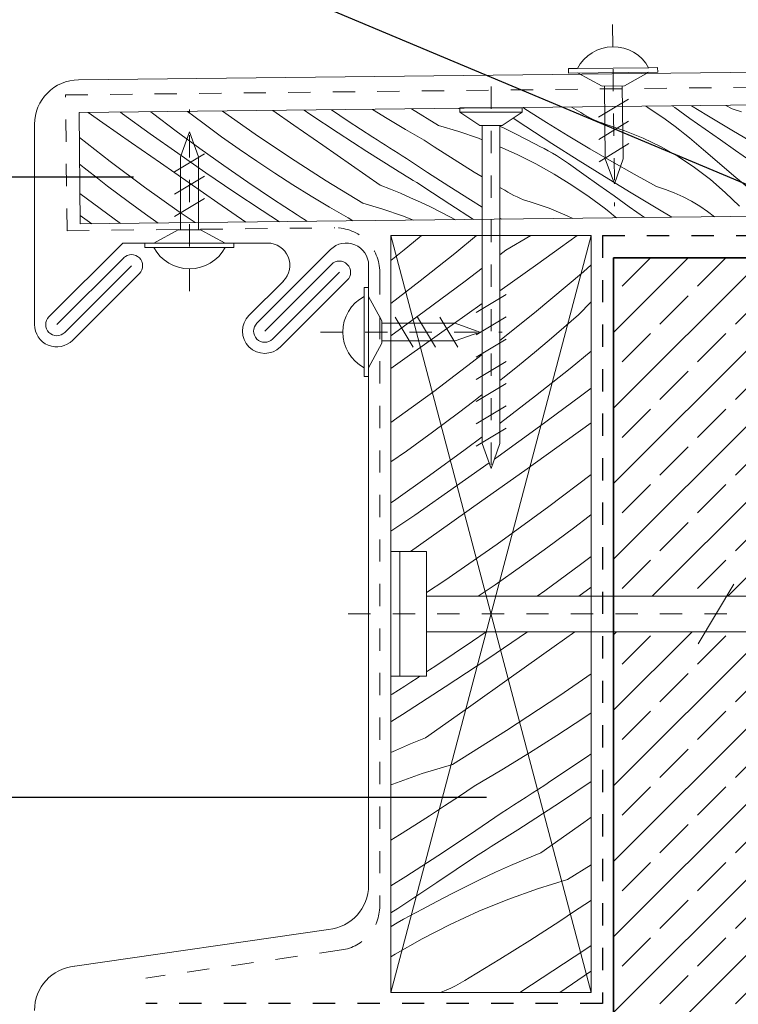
# Model space of a CAD drawing. Extents: x -109972 to -86652, y 98618 to 122888.
# Tile 54 of 74: x -91339 to -91178, y 107301 to 107522. Entities that reach past the tile are written whole.
import ezdxf

# ---------------------------------------------------------------- set-up
doc = ezdxf.new("R2010")
doc.units = 0
doc.header["$MEASUREMENT"] = 0
doc.linetypes.add('Dashed', pattern=[56.444445, 28.222222, -28.222222])
doc.linetypes.add('Hidden Line', pattern=[10, 5, -5])
for name, color, linetype, lineweight in [('A-Opisy_Nr_Pióra__21', 7, 'Continuous', 13), ('Arch konstrukcja dachu_Nr_Pióra__21', 7, 'Continuous', 13), ('Arch wymiary_Nr_Pióra__21', 7, 'Continuous', 13), ('Arch ściany nośne_Nr_Pióra__21', 7, 'Continuous', 13), ('Arch ściany nośne_Nr_Pióra__27', 7, 'Continuous', 35), ('INWENT.ŚCIANY_Nr_Pióra__1', 7, 'Continuous', 25), ('INWENT.ŚCIANY_Nr_Pióra__21', 7, 'Continuous', 13)]:
    doc.layers.add(name, color=color, linetype=linetype, lineweight=lineweight)
for name, color, linetype, lineweight, true_color in [('Arch stropy_Nr_Pióra__3', 7, 'Continuous', 18, 0xff6600), ('Arch wykończenie_Nr_Pióra__14', 7, 'Continuous', 18, 0xbd8b17), ('arch wypelnienia_Nr_Pióra__104', 7, 'Continuous', 13, 0x876532)]:
    doc.layers.add(name, color=color, linetype=linetype, lineweight=lineweight, true_color=true_color)
doc.layers.add('Arch wymiary', color=7, linetype='Continuous')
doc.styles.add('GENERATED_STYLE_2', font='txt')
doc.styles.add('GENERATED_STYLE_3', font='txt')
doc.dimstyles.new('GENERATED_STYLE__3', dxfattribs={"dimtxt": 20, "dimasz": 11.4, "dimexe": 0.18, "dimexo": 0, "dimgap": 0.09, "dimtad": 1, "dimdec": 0, "dimlfac": 0.1, "dimzin": 0, "dimdsep": 46, "dimtxsty": 'GENERATED_STYLE_2', "dimblk": 'ARROWHEAD_2', "dimblk1": 'ARROWHEAD_2', "dimblk2": 'ARROWHEAD_2', "dimcen": 0.09, "dimclrd": 7, "dimclre": 7, "dimclrt": 7, "dimazin": 0, "dimtfac": 1, "dimtdec": 4, "dimtmove": 0, "dimatfit": 3, "dimfxl": 0, "dimtolj": 1, "dimtzin": 0, "dimarcsym": 0})
doc.dimstyles.new('GENERATED_STYLE__4', dxfattribs={"dimtxt": 20, "dimasz": 11.4, "dimexe": 0.18, "dimexo": 0, "dimgap": 0.09, "dimtad": 1, "dimtih": 1, "dimtoh": 1, "dimdec": 0, "dimlfac": 0.1, "dimzin": 0, "dimdsep": 46, "dimtxsty": 'GENERATED_STYLE_2', "dimblk": 'ARROWHEAD_2', "dimblk1": 'ARROWHEAD_2', "dimblk2": 'ARROWHEAD_2', "dimcen": 0.09, "dimclrd": 7, "dimclre": 7, "dimclrt": 7, "dimazin": 0, "dimtfac": 1, "dimtdec": 4, "dimtmove": 0, "dimatfit": 3, "dimfxl": 0, "dimtolj": 1, "dimtzin": 0, "dimarcsym": 0})
doc.dimstyles.new('GENERATED_STYLE__5', dxfattribs={"dimtxt": 0.18, "dimasz": 27.36, "dimexe": 0.18, "dimexo": 0.0625, "dimgap": 0.09, "dimtad": 0, "dimtih": 1, "dimtoh": 1, "dimdec": 4, "dimzin": 0, "dimdsep": 46, "dimcen": 0.09, "dimadec": 0, "dimazin": 0, "dimtfac": 1, "dimtdec": 4, "dimtmove": 0, "dimatfit": 3, "dimldrblk": 'ARROWHEAD_5', "dimfxl": 0, "dimtolj": 1, "dimtzin": 0, "dimarcsym": 0})

# ---------------------------------------------------------------- blocks, each defined once
blk = doc.blocks.new('*X2')
at = {"layer": 'arch wypelnienia_Nr_Pióra__104', "linetype": 'Continuous'}
for p, q in [((-91320.61, 107498.59), (-91323.89, 107500.88)), ((-91316.16, 107500.61), (-91316.64, 107500.96)), ((-91309.98, 107496.13), (-91316.16, 107500.61)), ((-91309.43, 107500.72), (-91309.84, 107501.04)), ((-91304.16, 107496.73), (-91309.43, 107500.72)), ((-91300.19, 107500.05), (-91301.61, 107501.13)), ((-91297.87, 107498.31), (-91300.19, 107500.05)), ((-91286.42, 107496.03), (-91293.73, 107501.22)), ((-91277.72, 107498.04), (-91282.47, 107501.34)), ((-91274.12, 107500.52), (-91275.44, 107501.42)), ((-91267.75, 107496.31), (-91274.12, 107500.52)), ((-91265.49, 107498.95), (-91269.25, 107501.49)), ((-91256.78, 107499.56), (-91260.06, 107501.59)), ((-91245.22, 107497.97), (-91251.32, 107501.69)), ((-91240.75, 107501.8), (-91240.44, 107501.68)), ((-91314.15, 107494.09), (-91320.61, 107498.59)), ((-91293.97, 107495.46), (-91297.87, 107498.31)), ((-91271.25, 107493.55), (-91277.72, 107498.04)), ((-91259.96, 107495.33), (-91265.49, 107498.95)), ((-91252.64, 107497.08), (-91256.78, 107499.56)), ((-91245.22, 107497.97), (-91240.71, 107496.64)), ((-91303.76, 107491.72), (-91309.98, 107496.13)), ((-91298.83, 107492.82), (-91304.16, 107496.73)), ((-91278.49, 107490.68), (-91286.42, 107496.03)), ((-91261.35, 107492.16), (-91267.75, 107496.31)), ((-91248.46, 107494.66), (-91252.64, 107497.08)), ((-91240.71, 107496.64), (-91236.26, 107495.11)), ((-91318.94, 107489.85), (-91325.88, 107495.29)), ((-91307.69, 107489.6), (-91314.15, 107494.09)), ((-91290.02, 107492.68), (-91293.97, 107495.46)), ((-91264.79, 107489.06), (-91271.25, 107493.55)), ((-91259.02, 107494.73), (-91259.96, 107495.33)), ((-91258.09, 107494.13), (-91259.02, 107494.73)), ((-91257.15, 107493.54), (-91258.09, 107494.13)), ((-91256.21, 107492.94), (-91257.15, 107493.54)), ((-91246.23, 107493.2), (-91248.46, 107494.66)), ((-91236.26, 107495.11), (-91235.44, 107494.78)), ((-91297.49, 107487.37), (-91303.76, 107491.72)), ((-91293.45, 107488.98), (-91298.83, 107492.82)), ((-91286.03, 107489.95), (-91290.02, 107492.68)), ((-91254.89, 107488.09), (-91261.35, 107492.16)), ((-91255.27, 107492.35), (-91256.21, 107492.94)), ((-91254.33, 107491.76), (-91255.27, 107492.35)), ((-91253.39, 107491.18), (-91254.33, 107491.76)), ((-91252.44, 107490.59), (-91253.39, 107491.18)), ((-91244, 107491.76), (-91246.23, 107493.2)), ((-91241.75, 107490.33), (-91244, 107491.76)), ((-91324.12, 107487.96), (-91325.81, 107489.32)), ((-91311.27, 107484.13), (-91318.94, 107489.85)), ((-91301.23, 107485.1), (-91307.69, 107489.6)), ((-91288.02, 107485.21), (-91293.45, 107488.98)), ((-91282.01, 107487.28), (-91286.03, 107489.95)), ((-91270.44, 107485.51), (-91278.49, 107490.68)), ((-91258.32, 107484.58), (-91264.79, 107489.06)), ((-91247.69, 107487.42), (-91252.44, 107490.59)), ((-91239.49, 107488.92), (-91241.75, 107490.33)), ((-91237.22, 107487.52), (-91239.49, 107488.92)), ((-91321.84, 107486.16), (-91324.12, 107487.96)), ((-91291.17, 107483.09), (-91297.49, 107487.37)), ((-91277.94, 107484.68), (-91282.01, 107487.28)), ((-91254.1, 107487.59), (-91254.89, 107488.09)), ((-91253.31, 107487.1), (-91254.1, 107487.59)), ((-91252.51, 107486.6), (-91253.31, 107487.1)), ((-91242.89, 107484.31), (-91247.69, 107487.42)), ((-91235.44, 107486.44), (-91237.22, 107487.52)), ((-91319.55, 107484.38), (-91321.84, 107486.16)), ((-91294.77, 107480.61), (-91301.23, 107485.1)), ((-91282.54, 107481.52), (-91288.02, 107485.21)), ((-91273.84, 107482.13), (-91277.94, 107484.68)), ((-91262.27, 107480.54), (-91270.44, 107485.51)), ((-91258.32, 107484.58), (-91256.04, 107483.68)), ((-91251.72, 107486.11), (-91252.51, 107486.6)), ((-91250.92, 107485.62), (-91251.72, 107486.11)), ((-91250.12, 107485.13), (-91250.92, 107485.62)), ((-91249.32, 107484.64), (-91250.12, 107485.13)), ((-91248.53, 107484.15), (-91249.32, 107484.64)), ((-91321.21, 107479.3), (-91325.74, 107482.73)), ((-91317.24, 107482.62), (-91319.55, 107484.38)), ((-91314.92, 107480.88), (-91317.24, 107482.62)), ((-91303.47, 107478.6), (-91311.27, 107484.13)), ((-91284.8, 107478.88), (-91291.17, 107483.09)), ((-91256.04, 107483.68), (-91253.78, 107482.74)), ((-91253.78, 107482.74), (-91251.52, 107481.76)), ((-91242.7, 107480.31), (-91248.53, 107484.15)), ((-91238.06, 107481.25), (-91242.89, 107484.31)), ((-91311.02, 107478.03), (-91314.92, 107480.88)), ((-91288.53, 107476.28), (-91294.77, 107480.61)), ((-91277.01, 107477.9), (-91282.54, 107481.52)), ((-91269.69, 107479.65), (-91273.84, 107482.13)), ((-91262.27, 107480.54), (-91257.76, 107479.21)), ((-91251.52, 107481.76), (-91249.29, 107480.74)), ((-91249.29, 107480.74), (-91247.07, 107479.69)), ((-91237.37, 107476.85), (-91242.7, 107480.31)), ((-91235.44, 107479.63), (-91238.06, 107481.25)), ((-91316.66, 107475.96), (-91321.21, 107479.3)), ((-91308.22, 107476.06), (-91311.02, 107478.03)), ((-91299.85, 107476.15), (-91303.47, 107478.6)), ((-91280.92, 107476.36), (-91284.8, 107478.88)), ((-91276.07, 107477.3), (-91277.01, 107477.9)), ((-91265.51, 107477.23), (-91269.69, 107479.65)), ((-91257.76, 107479.21), (-91253.31, 107477.68)), ((-91247.07, 107479.69), (-91244.87, 107478.61)), ((-91244.87, 107478.61), (-91242.69, 107477.48)), ((-91323.07, 107475.89), (-91325.68, 107477.74)), ((-91275.14, 107476.7), (-91276.07, 107477.3)), ((-91274.71, 107476.43), (-91275.14, 107476.7)), ((-91264.47, 107476.55), (-91265.51, 107477.23)), ((-91253.31, 107477.68), (-91250.85, 107476.7)), ((-91242.69, 107477.48), (-91241.42, 107476.81))]:
    blk.add_line(p, q, dxfattribs=at)
blk = doc.blocks.new('Wypełnienie_1')
at = {"layer": 'arch wypelnienia_Nr_Pióra__104', "linetype": 'Dashed'}
blk.add_blockref('*X2', (0, 0), dxfattribs=at)
blk = doc.blocks.new('*X18')
at = {"layer": 'arch wypelnienia_Nr_Pióra__104', "linetype": 'Continuous'}
for p, q in [((-91252.95, 107470.04), (-91249.59, 107472.81)), ((-91249.59, 107472.81), (-91249.07, 107473.25)), ((-91241.58, 107469.25), (-91236.69, 107473.25)), ((-91230.11, 107469.94), (-91224.55, 107473.25)), ((-91217.83, 107470.57), (-91214.1, 107473.25)), ((-91255.94, 107467.63), (-91252.95, 107470.04)), ((-91249.33, 107463.08), (-91241.58, 107469.25)), ((-91231.44, 107468.93), (-91230.11, 107469.94)), ((-91222.93, 107466.93), (-91217.83, 107470.57)), ((-91231.44, 107460.85), (-91222.93, 107466.93)), ((-91239.23, 107463.02), (-91235.44, 107465.9)), ((-91223.7, 107455.9), (-91212.72, 107465.13)), ((-91212.72, 107465.13), (-91210.94, 107466.7)), ((-91255.94, 107457.97), (-91249.33, 107463.08)), ((-91248.43, 107456.21), (-91239.23, 107463.02)), ((-91242.15, 107453.22), (-91235.44, 107458)), ((-91213.81, 107455.43), (-91210.94, 107458.33)), ((-91255.94, 107450.76), (-91248.43, 107456.21)), ((-91231.44, 107449.7), (-91223.7, 107455.9)), ((-91217.09, 107452.57), (-91213.81, 107455.43)), ((-91251.76, 107446.37), (-91242.15, 107453.22)), ((-91220.4, 107449.74), (-91217.09, 107452.57)), ((-91223.73, 107446.95), (-91220.4, 107449.74)), ((-91227.09, 107444.18), (-91223.73, 107446.95)), ((-91215.71, 107443.39), (-91210.94, 107447.29)), ((-91255.94, 107443.39), (-91251.76, 107446.37)), ((-91246.3, 107438.23), (-91235.44, 107446.52)), ((-91230.47, 107441.44), (-91227.09, 107444.18)), ((-91223.47, 107437.22), (-91215.71, 107443.39)), ((-91231.44, 107440.67), (-91230.47, 107441.44)), ((-91255.94, 107431.23), (-91246.3, 107438.23)), ((-91213.37, 107437.16), (-91210.94, 107439)), ((-91240.77, 107433.41), (-91237.32, 107436.06)), ((-91237.32, 107436.06), (-91235.44, 107437.52)), ((-91231.31, 107431.15), (-91223.47, 107437.22)), ((-91222.56, 107430.34), (-91213.37, 107437.16)), ((-91246.58, 107429.08), (-91240.77, 107433.41)), ((-91231.83, 107423.62), (-91222.56, 107430.34)), ((-91231.44, 107431.06), (-91231.31, 107431.15)), ((-91216.28, 107427.35), (-91210.94, 107431.17)), ((-91252.45, 107424.83), (-91246.58, 107429.08)), ((-91239.24, 107425.19), (-91235.44, 107428.05)), ((-91225.9, 107420.5), (-91216.28, 107427.35)), ((-91255.94, 107422.39), (-91252.45, 107424.83)), ((-91247.24, 107419.34), (-91239.24, 107425.19)), ((-91232.71, 107422.99), (-91231.83, 107423.62)), ((-91241.17, 107417), (-91233.87, 107422.17)), ((-91235.51, 107413.66), (-91225.9, 107420.5)), ((-91255.33, 107413.61), (-91247.24, 107419.34)), ((-91220.44, 107412.37), (-91210.94, 107419.61)), ((-91250.57, 107410.47), (-91241.17, 107417)), ((-91245.13, 107406.81), (-91235.51, 107413.66)), ((-91255.94, 107413.18), (-91255.33, 107413.61)), ((-91232.04, 107403.94), (-91220.44, 107412.37)), ((-91255.94, 107406.84), (-91250.57, 107410.47)), ((-91214.91, 107407.55), (-91211.45, 107410.19)), ((-91211.45, 107410.19), (-91210.94, 107410.6)), ((-91220.72, 107403.22), (-91214.91, 107407.55)), ((-91251.55, 107402.25), (-91245.13, 107406.81)), ((-91243.84, 107395.78), (-91232.04, 107403.94)), ((-91226.59, 107398.97), (-91220.72, 107403.22)), ((-91213.38, 107399.33), (-91210.94, 107401.16)), ((-91232.52, 107394.82), (-91226.59, 107398.97)), ((-91221.38, 107393.48), (-91213.38, 107399.33)), ((-91247.94, 107393.09), (-91243.84, 107395.78)), ((-91236.31, 107392.25), (-91232.52, 107394.82)), ((-91213.73, 107392.25), (-91210.94, 107394.23)), ((-91223.12, 107392.25), (-91221.38, 107393.48))]:
    blk.add_line(p, q, dxfattribs=at)
blk = doc.blocks.new('Wypełnienie_9')
at = {"layer": 'arch wypelnienia_Nr_Pióra__104', "linetype": 'Dashed'}
blk.add_blockref('*X18', (0, 0), dxfattribs=at)
blk = doc.blocks.new('*X20')
at = {"layer": 'arch wypelnienia_Nr_Pióra__104', "linetype": 'Continuous'}
for p, q in [((-91237.62, 107382.11), (-91234.53, 107384.25)), ((-91234.18, 107378.19), (-91225.25, 107384.25)), ((-91219.27, 107380.95), (-91214.63, 107384.25)), ((-91245.86, 107376.6), (-91237.62, 107382.11)), ((-91228.89, 107374.11), (-91219.27, 107380.95)), ((-91247.25, 107375.68), (-91245.86, 107376.6)), ((-91243.72, 107371.86), (-91234.18, 107378.19)), ((-91251.44, 107372.95), (-91250.04, 107373.86)), ((-91250.04, 107373.86), (-91249.45, 107374.25)), ((-91247.94, 107375.23), (-91247.25, 107375.68)), ((-91238.51, 107367.27), (-91228.89, 107374.11)), ((-91217.98, 107369.92), (-91210.94, 107374.78)), ((-91254.24, 107371.15), (-91252.84, 107372.05)), ((-91253.33, 107365.64), (-91243.72, 107371.86)), ((-91252.84, 107372.05), (-91251.44, 107372.95)), ((-91255.94, 107370.07), (-91255.64, 107370.25)), ((-91255.64, 107370.25), (-91254.24, 107371.15)), ((-91229.97, 107362.04), (-91217.98, 107369.92)), ((-91248.13, 107360.44), (-91238.51, 107367.27)), ((-91254.52, 107364.89), (-91253.33, 107365.64)), ((-91212.65, 107364.89), (-91210.94, 107366.05)), ((-91255.94, 107363.98), (-91255.7, 107364.13)), ((-91255.7, 107364.13), (-91254.52, 107364.89)), ((-91218.71, 107360.91), (-91212.65, 107364.89)), ((-91242.14, 107354.45), (-91229.97, 107362.04)), ((-91224.82, 107357.03), (-91218.71, 107360.91)), ((-91251.54, 107359.05), (-91254.92, 107357.6)), ((-91248.13, 107360.44), (-91251.54, 107359.05)), ((-91254.92, 107357.6), (-91255.94, 107357.15)), ((-91231, 107353.23), (-91224.82, 107357.03)), ((-91220, 107350.73), (-91211.76, 107356.25)), ((-91211.76, 107356.25), (-91210.94, 107356.82)), ((-91242.14, 107354.45), (-91248.89, 107352.38)), ((-91248.89, 107352.38), (-91255.53, 107350)), ((-91237.23, 107349.53), (-91231, 107353.23)), ((-91255.53, 107350), (-91255.94, 107349.84)), ((-91240.54, 107347.31), (-91237.23, 107349.53)), ((-91222.78, 107348.91), (-91221.39, 107349.82)), ((-91221.39, 107349.82), (-91220, 107350.73)), ((-91217.86, 107346), (-91210.94, 107350.59)), ((-91243.88, 107345.11), (-91240.54, 107347.31)), ((-91225.58, 107347.09), (-91224.18, 107348)), ((-91224.18, 107348), (-91222.78, 107348.91)), ((-91247.23, 107342.93), (-91243.88, 107345.11)), ((-91229.78, 107344.39), (-91228.38, 107345.29)), ((-91228.38, 107345.29), (-91226.98, 107346.19)), ((-91227.47, 107339.78), (-91217.86, 107346)), ((-91226.98, 107346.19), (-91225.58, 107347.09)), ((-91250.59, 107340.77), (-91247.23, 107342.93)), ((-91238.27, 107338.66), (-91231.19, 107343.5)), ((-91231.19, 107343.5), (-91229.78, 107344.39)), ((-91253.97, 107338.64), (-91250.59, 107340.77)), ((-91222.27, 107334.58), (-91212.64, 107341.41)), ((-91212.64, 107341.41), (-91210.94, 107342.62)), ((-91255.94, 107337.42), (-91253.97, 107338.64)), ((-91245.41, 107333.91), (-91238.27, 107338.66)), ((-91229.84, 107338.27), (-91228.65, 107339.02)), ((-91228.65, 107339.02), (-91227.47, 107339.78)), ((-91233.39, 107336.01), (-91232.21, 107336.76)), ((-91232.21, 107336.76), (-91231.02, 107337.52)), ((-91231.02, 107337.52), (-91229.84, 107338.27)), ((-91236.96, 107333.77), (-91235.77, 107334.52)), ((-91235.77, 107334.52), (-91234.58, 107335.27)), ((-91234.58, 107335.27), (-91233.39, 107336.01)), ((-91222.27, 107334.58), (-91225.68, 107333.19)), ((-91252.6, 107329.25), (-91245.41, 107333.91)), ((-91245.64, 107327.91), (-91236.96, 107333.77)), ((-91225.68, 107333.19), (-91229.06, 107331.74)), ((-91216.28, 107328.59), (-91210.94, 107331.92)), ((-91232.42, 107330.23), (-91235.76, 107328.67)), ((-91229.06, 107331.74), (-91232.42, 107330.23)), ((-91255.94, 107327.14), (-91252.6, 107329.25)), ((-91254.36, 107322.12), (-91245.64, 107327.91)), ((-91235.76, 107328.67), (-91239.06, 107327.06)), ((-91216.28, 107328.59), (-91223.02, 107326.51)), ((-91242.35, 107325.4), (-91245.6, 107323.68)), ((-91239.06, 107327.06), (-91242.35, 107325.4)), ((-91223.02, 107326.51), (-91229.67, 107324.14)), ((-91245.6, 107323.68), (-91248.83, 107321.9)), ((-91229.67, 107324.14), (-91236.2, 107321.48)), ((-91214.68, 107321.45), (-91211.36, 107323.67)), ((-91211.36, 107323.67), (-91210.94, 107323.92)), ((-91255.94, 107321.09), (-91254.36, 107322.12)), ((-91251.71, 107320.45), (-91250.28, 107321.19)), ((-91250.28, 107321.19), (-91248.83, 107321.9)), ((-91236.2, 107321.48), (-91242.61, 107318.52)), ((-91218.02, 107319.24), (-91214.68, 107321.45)), ((-91255.89, 107318.01), (-91254.52, 107318.85)), ((-91254.52, 107318.85), (-91253.12, 107319.67)), ((-91253.12, 107319.67), (-91251.71, 107320.45)), ((-91221.37, 107317.06), (-91218.02, 107319.24)), ((-91255.94, 107317.98), (-91255.89, 107318.01)), ((-91242.61, 107318.52), (-91248.88, 107315.29)), ((-91224.73, 107314.91), (-91221.37, 107317.06)), ((-91248.88, 107315.29), (-91255.01, 107311.79)), ((-91228.11, 107312.78), (-91224.73, 107314.91)), ((-91231.51, 107310.67), (-91228.11, 107312.78)), ((-91219.54, 107308.05), (-91212.41, 107312.8)), ((-91212.41, 107312.8), (-91210.94, 107313.8)), ((-91255.01, 107311.79), (-91255.94, 107311.2)), ((-91234.92, 107308.59), (-91231.51, 107310.67)), ((-91238.34, 107306.53), (-91234.92, 107308.59)), ((-91226.74, 107303.39), (-91219.54, 107308.05)), ((-91218, 107303.25), (-91211.1, 107307.91)), ((-91211.1, 107307.91), (-91210.94, 107308.01)), ((-91241.4, 107304.73), (-91240.36, 107305.29)), ((-91240.36, 107305.29), (-91239.34, 107305.89)), ((-91239.34, 107305.89), (-91238.34, 107306.53)), ((-91244.68, 107303.25), (-91244.64, 107303.26)), ((-91244.64, 107303.26), (-91243.54, 107303.71)), ((-91243.54, 107303.71), (-91242.47, 107304.2)), ((-91242.47, 107304.2), (-91241.4, 107304.73)), ((-91226.96, 107303.25), (-91226.74, 107303.39))]:
    blk.add_line(p, q, dxfattribs=at)
blk = doc.blocks.new('Wypełnienie_10')
at = {"layer": 'arch wypelnienia_Nr_Pióra__104', "linetype": 'Dashed'}
blk.add_blockref('*X20', (0, 0), dxfattribs=at)
blk = doc.blocks.new('*X22')
at = {"layer": 'arch wypelnienia_Nr_Pióra__104', "linetype": 'Continuous'}
for p, q in [((-91198.67, 107502.28), (-91198.23, 107502.01)), ((-91192.2, 107502), (-91192.69, 107502.35)), ((-91184.97, 107500.27), (-91188.44, 107502.4)), ((-91179.29, 107501.7), (-91180.71, 107502.48)), ((-91225.84, 107501.74), (-91226.22, 107501.98)), ((-91221.01, 107498.68), (-91225.84, 107501.74)), ((-91213.3, 107500.86), (-91215.41, 107502.1)), ((-91212.63, 107500.44), (-91213.3, 107500.86)), ((-91211.94, 107500.05), (-91212.63, 107500.44)), ((-91211.25, 107499.68), (-91211.94, 107500.05)), ((-91198.23, 107502.01), (-91194.34, 107499.37)), ((-91188.79, 107499.58), (-91192.2, 107502)), ((-91178.99, 107496.67), (-91184.97, 107500.27)), ((-91177.25, 107501.04), (-91179.29, 107501.7)), ((-91231.44, 107497.8), (-91230.02, 107497.12)), ((-91225.65, 107497.74), (-91228.48, 107499.61)), ((-91219.79, 107493.94), (-91225.65, 107497.74)), ((-91216.15, 107495.68), (-91221.01, 107498.68)), ((-91210.53, 107499.34), (-91211.25, 107499.68)), ((-91209.81, 107499.02), (-91210.53, 107499.34)), ((-91209.08, 107498.73), (-91209.81, 107499.02)), ((-91208.34, 107498.46), (-91209.08, 107498.73)), ((-91207.58, 107498.22), (-91208.34, 107498.46)), ((-91203.38, 107496.81), (-91207.58, 107498.22)), ((-91193.23, 107498.56), (-91194.34, 107499.37)), ((-91192.12, 107497.74), (-91193.23, 107498.56)), ((-91191.03, 107496.91), (-91192.12, 107497.74)), ((-91185.38, 107497.16), (-91188.79, 107499.58)), ((-91230.02, 107497.12), (-91227.82, 107496.04)), ((-91227.82, 107496.04), (-91225.64, 107494.91)), ((-91211.25, 107492.74), (-91216.15, 107495.68)), ((-91199.27, 107495.13), (-91203.38, 107496.81)), ((-91189.95, 107496.06), (-91191.03, 107496.91)), ((-91188.88, 107495.2), (-91189.95, 107496.06)), ((-91181.97, 107494.75), (-91185.38, 107497.16)), ((-91172.98, 107493.12), (-91178.99, 107496.67)), ((-91225.64, 107494.91), (-91223.47, 107493.76)), ((-91222.5, 107493.29), (-91223.47, 107493.76)), ((-91221.54, 107492.81), (-91222.5, 107493.29)), ((-91213.89, 107490.19), (-91219.79, 107493.94)), ((-91195.29, 107493.18), (-91199.27, 107495.13)), ((-91187.82, 107494.32), (-91188.88, 107495.2)), ((-91186.77, 107493.43), (-91187.82, 107494.32)), ((-91185.74, 107492.53), (-91186.77, 107493.43)), ((-91178.55, 107492.35), (-91181.97, 107494.75)), ((-91231.44, 107493.18), (-91227.59, 107491.46)), ((-91227.59, 107491.46), (-91223.39, 107489.35)), ((-91220.6, 107492.3), (-91221.54, 107492.81)), ((-91219.66, 107491.76), (-91220.6, 107492.3)), ((-91218.74, 107491.21), (-91219.66, 107491.76)), ((-91217.83, 107490.64), (-91218.74, 107491.21)), ((-91206.31, 107489.86), (-91211.25, 107492.74)), ((-91191.44, 107490.98), (-91195.29, 107493.18)), ((-91178.5, 107486.28), (-91185.74, 107492.53)), ((-91175.13, 107489.95), (-91178.55, 107492.35)), ((-91223.39, 107489.35), (-91219.28, 107487.06)), ((-91216.93, 107490.04), (-91217.83, 107490.64)), ((-91216.05, 107489.42), (-91216.93, 107490.04)), ((-91212.65, 107486.99), (-91216.05, 107489.42)), ((-91207.97, 107486.49), (-91213.89, 107490.19)), ((-91201.34, 107487.03), (-91206.31, 107489.86)), ((-91187.74, 107488.53), (-91191.44, 107490.98)), ((-91219.28, 107487.06), (-91215.28, 107484.58)), ((-91209.25, 107484.57), (-91212.65, 107486.99)), ((-91196.34, 107484.27), (-91201.34, 107487.03)), ((-91184.2, 107485.85), (-91187.74, 107488.53)), ((-91215.28, 107484.58), (-91211.39, 107481.94)), ((-91205.84, 107482.15), (-91209.25, 107484.57)), ((-91202.02, 107482.84), (-91207.97, 107486.49)), ((-91180.85, 107482.94), (-91184.2, 107485.85)), ((-91171.11, 107480.21), (-91178.5, 107486.28)), ((-91230.35, 107483.43), (-91231.44, 107484.07)), ((-91229.68, 107483.01), (-91230.35, 107483.43)), ((-91229, 107482.62), (-91229.68, 107483.01)), ((-91228.3, 107482.25), (-91229, 107482.62)), ((-91227.59, 107481.91), (-91228.3, 107482.25)), ((-91196.04, 107479.24), (-91202.02, 107482.84)), ((-91194.3, 107483.61), (-91196.34, 107484.27)), ((-91192.3, 107482.83), (-91194.3, 107483.61)), ((-91190.34, 107481.94), (-91192.3, 107482.83)), ((-91177.7, 107479.82), (-91180.85, 107482.94)), ((-91226.86, 107481.59), (-91227.59, 107481.91)), ((-91226.13, 107481.3), (-91226.86, 107481.59)), ((-91225.39, 107481.03), (-91226.13, 107481.3)), ((-91224.63, 107480.79), (-91225.39, 107481.03)), ((-91220.43, 107479.38), (-91224.63, 107480.79)), ((-91210.28, 107481.13), (-91211.39, 107481.94)), ((-91209.18, 107480.31), (-91210.28, 107481.13)), ((-91208.08, 107479.48), (-91209.18, 107480.31)), ((-91202.43, 107479.73), (-91205.84, 107482.15)), ((-91188.44, 107480.95), (-91190.34, 107481.94)), ((-91186.6, 107479.85), (-91188.44, 107480.95)), ((-91216.33, 107477.7), (-91220.43, 107479.38)), ((-91207, 107478.63), (-91208.08, 107479.48)), ((-91205.93, 107477.77), (-91207, 107478.63)), ((-91199.02, 107477.32), (-91202.43, 107479.73)), ((-91192.85, 107477.35), (-91196.04, 107479.24)), ((-91184.83, 107478.64), (-91186.6, 107479.85)), ((-91183.29, 107477.46), (-91184.83, 107478.64)), ((-91230.99, 107476.92), (-91231.44, 107477.19)), ((-91215.11, 107477.1), (-91216.33, 107477.7)), ((-91205.26, 107477.21), (-91205.93, 107477.77)), ((-91198.97, 107477.28), (-91199.02, 107477.32))]:
    blk.add_line(p, q, dxfattribs=at)
blk = doc.blocks.new('Wypełnienie_11')
at = {"layer": 'arch wypelnienia_Nr_Pióra__104', "linetype": 'Dashed'}
blk.add_blockref('*X22', (0, 0), dxfattribs=at)
blk = doc.blocks.new('*D120')
at = {"layer": 'Arch wymiary_Nr_Pióra__21', "linetype": 'Continuous'}
for p, q in [((-91449.21, 107302.58), (-91434.21, 107293.92)), ((-91430.46, 107298.25), (-91452.96, 107298.25)), ((-91441.71, 107268.25), (-91441.71, 107298.25)), ((-91449.21, 107272.58), (-91434.21, 107263.92)), ((-91430.46, 107268.25), (-91452.96, 107268.25)), ((-91441.71, 107260.91), (-91441.71, 107268.25))]:
    blk.add_line(p, q, dxfattribs=at)
at = {"layer": 'Arch wymiary_Nr_Pióra__21', "char_height": 20, "attachment_point": 7, "rotation": 90}
for s, insert, style in [('{2\\A1{\\H0.7x;\\S5^  ;}}', (-91451.96, 107447.66), 'GENERATED_STYLE_3'), ('{17\\A1{\\H0.7x;\\S5^  ;}}', (-91451.96, 107358.1), 'GENERATED_STYLE_3'), ('{3}', (-91445.71, 107276.85), 'GENERATED_STYLE_2')]:
    blk.add_mtext(s, dxfattribs=dict(at, insert=insert, style=style))
blk = doc.blocks.new('ARROWHEAD_2')
at = {"color": 0, "linetype": 'Continuous', "lineweight": 0}
for p, q in [((-0.378, -0.655), (0.378, 0.655)), ((0, 0), (-1, 0))]:
    blk.add_line(p, q, dxfattribs=at)
blk = doc.blocks.new('*D121')
at = {"layer": 'Arch wymiary_Nr_Pióra__21', "linetype": 'Continuous'}
for p, q in [((-91449.21, 107477.58), (-91434.21, 107468.92)), ((-91430.46, 107473.25), (-91452.96, 107473.25)), ((-91441.71, 107298.25), (-91441.71, 107473.25)), ((-91449.21, 107302.58), (-91434.21, 107293.92)), ((-91430.46, 107298.25), (-91452.96, 107298.25))]:
    blk.add_line(p, q, dxfattribs=at)
at = {"layer": 'Arch wymiary_Nr_Pióra__21', "char_height": 20, "attachment_point": 7, "rotation": 90}
for s, insert, style in [('{2\\A1{\\H0.7x;\\S5^  ;}}', (-91451.96, 107447.66), 'GENERATED_STYLE_3'), ('{17\\A1{\\H0.7x;\\S5^  ;}}', (-91451.96, 107358.1), 'GENERATED_STYLE_3'), ('{3}', (-91445.71, 107276.85), 'GENERATED_STYLE_2')]:
    blk.add_mtext(s, dxfattribs=dict(at, insert=insert, style=style))
blk = doc.blocks.new('*D122')
at = {"layer": 'Arch wymiary_Nr_Pióra__21', "linetype": 'Continuous'}
for p, q in [((-91441.71, 107498.24), (-91441.71, 107505.58)), ((-91434.21, 107493.91), (-91449.21, 107502.57)), ((-91430.46, 107498.24), (-91452.96, 107498.24)), ((-91441.71, 107473.25), (-91441.71, 107498.24)), ((-91449.21, 107477.58), (-91434.21, 107468.92)), ((-91430.46, 107473.25), (-91452.96, 107473.25))]:
    blk.add_line(p, q, dxfattribs=at)
at = {"layer": 'Arch wymiary_Nr_Pióra__21', "char_height": 20, "attachment_point": 7, "rotation": 90}
for s, insert, style in [('{2\\A1{\\H0.7x;\\S5^  ;}}', (-91451.96, 107447.66), 'GENERATED_STYLE_3'), ('{17\\A1{\\H0.7x;\\S5^  ;}}', (-91451.96, 107358.1), 'GENERATED_STYLE_3'), ('{3}', (-91445.71, 107276.85), 'GENERATED_STYLE_2')]:
    blk.add_mtext(s, dxfattribs=dict(at, insert=insert, style=style))
blk = doc.blocks.new('*D164')
at = {"layer": 'Arch wymiary_Nr_Pióra__21', "linetype": 'Continuous'}
for p, q in [((-91325.66, 107585.25), (-91325.66, 107607.75)), ((-91255.94, 107585.25), (-91255.94, 107607.75)), ((-91321.33, 107604), (-91329.99, 107589)), ((-91251.61, 107604), (-91260.27, 107589)), ((-91333, 107596.5), (-91325.66, 107596.5)), ((-91325.66, 107596.5), (-91255.94, 107596.5))]:
    blk.add_line(p, q, dxfattribs=at)
at = {"layer": 'Arch wymiary_Nr_Pióra__21', "char_height": 20, "attachment_point": 7, "style": 'GENERATED_STYLE_2'}
for s, insert in [('{7}', (-91297.2, 107600.5)), ('{5}', (-91237.34, 107600.5)), ('{53}', (-90953.74, 107600.5)), ('{15}', (-90613.74, 107600.5)), ('{7}', (-90497.23, 107600.5))]:
    blk.add_mtext(s, dxfattribs=dict(at, insert=insert))
blk = doc.blocks.new('*D165')
at = {"layer": 'Arch wymiary_Nr_Pióra__21', "linetype": 'Continuous'}
for p, q in [((-91255.94, 107585.25), (-91255.94, 107607.75)), ((-91205.94, 107585.25), (-91205.94, 107607.75)), ((-91251.61, 107604), (-91260.27, 107589)), ((-91201.61, 107604), (-91210.27, 107589)), ((-91255.94, 107596.5), (-91205.94, 107596.5))]:
    blk.add_line(p, q, dxfattribs=at)
at = {"layer": 'Arch wymiary_Nr_Pióra__21', "char_height": 20, "attachment_point": 7, "style": 'GENERATED_STYLE_2'}
for s, insert in [('{7}', (-91297.2, 107600.5)), ('{5}', (-91237.34, 107600.5)), ('{53}', (-90953.74, 107600.5)), ('{15}', (-90613.74, 107600.5)), ('{7}', (-90497.23, 107600.5))]:
    blk.add_mtext(s, dxfattribs=dict(at, insert=insert))
blk = doc.blocks.new('*D166')
at = {"layer": 'Arch wymiary_Nr_Pióra__21', "linetype": 'Continuous'}
for p, q in [((-91205.94, 107585.25), (-91205.94, 107607.75)), ((-90675.94, 107585.25), (-90675.94, 107607.75)), ((-91201.61, 107604), (-91210.27, 107589)), ((-90671.61, 107604), (-90680.27, 107589)), ((-91205.94, 107596.5), (-90675.94, 107596.5))]:
    blk.add_line(p, q, dxfattribs=at)
at = {"layer": 'Arch wymiary_Nr_Pióra__21', "char_height": 20, "attachment_point": 7, "style": 'GENERATED_STYLE_2'}
for s, insert in [('{7}', (-91297.2, 107600.5)), ('{5}', (-91237.34, 107600.5)), ('{53}', (-90953.74, 107600.5)), ('{15}', (-90613.74, 107600.5)), ('{7}', (-90497.23, 107600.5))]:
    blk.add_mtext(s, dxfattribs=dict(at, insert=insert))
blk = doc.blocks.new('*D167')
at = {"layer": 'Arch wymiary_Nr_Pióra__21', "linetype": 'Continuous'}
for p, q in [((-90675.94, 107585.25), (-90675.94, 107607.75)), ((-90525.94, 107585.25), (-90525.94, 107607.75)), ((-90671.61, 107604), (-90680.27, 107589)), ((-90521.61, 107604), (-90530.27, 107589)), ((-90675.94, 107596.5), (-90525.94, 107596.5))]:
    blk.add_line(p, q, dxfattribs=at)
at = {"layer": 'Arch wymiary_Nr_Pióra__21', "char_height": 20, "attachment_point": 7, "style": 'GENERATED_STYLE_2'}
for s, insert in [('{7}', (-91297.2, 107600.5)), ('{5}', (-91237.34, 107600.5)), ('{53}', (-90953.74, 107600.5)), ('{15}', (-90613.74, 107600.5)), ('{7}', (-90497.23, 107600.5))]:
    blk.add_mtext(s, dxfattribs=dict(at, insert=insert))
blk = doc.blocks.new('*D168')
at = {"layer": 'Arch wymiary_Nr_Pióra__21', "linetype": 'Continuous'}
for p, q in [((-90525.94, 107585.25), (-90525.94, 107607.75)), ((-90455.72, 107585.25), (-90455.72, 107607.75)), ((-90521.61, 107604), (-90530.27, 107589)), ((-90460.05, 107589), (-90451.39, 107604)), ((-90525.94, 107596.5), (-90455.72, 107596.5)), ((-90455.72, 107596.5), (-90448.38, 107596.5))]:
    blk.add_line(p, q, dxfattribs=at)
at = {"layer": 'Arch wymiary_Nr_Pióra__21', "char_height": 20, "attachment_point": 7, "style": 'GENERATED_STYLE_2'}
for s, insert in [('{7}', (-91297.2, 107600.5)), ('{5}', (-91237.34, 107600.5)), ('{53}', (-90953.74, 107600.5)), ('{15}', (-90613.74, 107600.5)), ('{7}', (-90497.23, 107600.5))]:
    blk.add_mtext(s, dxfattribs=dict(at, insert=insert))
blk = doc.blocks.new('ARROWHEAD_5')
at = {"color": 0, "linetype": 'Continuous', "lineweight": 0}
blk.add_line((0, 0), (-1, 0), dxfattribs=at)
blk.add_solid([(-1, 0.2679), (0, 0), (-1, -0.2679), (-1, 0.2679)], dxfattribs=at)

msp = doc.modelspace()

# ---------------------------------------------------------------- hatches: boundary and pattern name
at = {"layer": 'Arch ściany nośne_Nr_Pióra__21', "linetype": 'Continuous'}
h = msp.add_hatch(dxfattribs=at)
h.set_pattern_fill('beton_zbrojony', color=256, style=0, pattern_type=2)
h.set_pattern_definition([(45, (0, 0), (-8.4852814, 8.4852814), []), (45, (-4.243, 4.243), (-8.4852814, 8.4852814), [9, -3])])
h.paths.add_polyline_path([(-91205.94, 107268.25), (-90675.94, 107268.25), (-90675.94, 107389.25), (-90761.74, 107389.25), (-90761.74, 107397.25), (-90675.94, 107397.25), (-90675.94, 107468.25), (-90936.94, 107468.25), (-90936.94, 107374.23), (-90944.94, 107374.23), (-90944.94, 107468.25), (-91205.94, 107468.25), (-91205.94, 107392.25), (-91120.14, 107392.25), (-91120.14, 107384.25), (-91205.94, 107384.25)], flags=0)

# ---------------------------------------------------------------- linework, layer by layer
at = {"layer": 'Arch konstrukcja dachu_Nr_Pióra__21', "linetype": 'Hidden Line'}
for p, q in [((-91206.17, 107520.66), (-91205.7, 107479.87)), ((-91233.44, 107506.75), (-91233.44, 107420.96)), ((-91301.16, 107460.78), (-91301.16, 107501.57)), ((-91271.73, 107451.57), (-91230.94, 107451.57)), ((-91265.52, 107388.25), (-91108.94, 107388.25))]:
    msp.add_line(p, q, dxfattribs=at)
at = {"layer": 'Arch konstrukcja dachu_Nr_Pióra__21', "linetype": 'Continuous'}
for p, q in [((-91198.07, 107510.96), (-91196.05, 107510.98)), ((-91196.05, 107510.98), (-91196.04, 107509.98)), ((-91216.05, 107510.75), (-91214.05, 107510.78)), ((-91216.04, 107509.75), (-91216.05, 107510.75)), ((-91216.04, 107509.75), (-91196.04, 107509.98)), ((-91214.05, 107510.78), (-91198.05, 107510.96)), ((-91208.51, 107506.84), (-91214.04, 107509.78)), ((-91203.51, 107506.9), (-91198.04, 107509.96)), ((-91208.51, 107506.84), (-91203.51, 107506.9)), ((-91208.01, 107506.85), (-91207.82, 107490.45)), ((-91204.01, 107506.89), (-91203.82, 107490.49)), ((-91202.62, 107503.92), (-91209.29, 107499.82)), ((-91240.44, 107501.96), (-91226.44, 107501.96)), ((-91240.44, 107500.96), (-91240.44, 107501.96)), ((-91235.94, 107497.96), (-91240.44, 107500.96)), ((-91240.44, 107500.96), (-91226.44, 107500.96)), ((-91230.94, 107497.96), (-91226.44, 107500.96)), ((-91226.44, 107501.96), (-91226.44, 107500.96)), ((-91235.94, 107497.96), (-91230.94, 107497.96)), ((-91235.44, 107497.96), (-91235.44, 107426.56)), ((-91231.44, 107497.96), (-91231.44, 107426.56)), ((-91202.56, 107498.92), (-91209.23, 107494.82)), ((-91301.16, 107496.57), (-91303.16, 107490.97)), ((-91299.16, 107490.97), (-91301.16, 107496.57)), ((-91202.5, 107493.92), (-91209.17, 107489.82)), ((-91304.52, 107487.55), (-91297.8, 107491.58)), ((-91303.16, 107474.57), (-91303.16, 107490.97)), ((-91299.16, 107474.57), (-91299.16, 107490.97)), ((-91207.82, 107490.45), (-91205.76, 107484.87)), ((-91205.76, 107484.87), (-91203.82, 107490.49)), ((-91304.52, 107482.55), (-91297.8, 107486.58)), ((-91304.52, 107477.55), (-91297.8, 107481.58)), ((-91303.66, 107474.57), (-91309.16, 107471.57)), ((-91298.66, 107474.57), (-91303.66, 107474.57)), ((-91298.66, 107474.57), (-91293.16, 107471.57)), ((-91291.16, 107471.57), (-91311.16, 107471.57)), ((-91311.16, 107470.57), (-91311.16, 107471.57)), ((-91291.16, 107471.57), (-91291.16, 107470.57)), ((-91309.15, 107470.57), (-91311.16, 107470.57)), ((-91293.16, 107470.57), (-91309.16, 107470.57)), ((-91291.16, 107470.57), (-91293.16, 107470.57)), ((-91261.94, 107461.57), (-91260.94, 107461.57)), ((-91261.94, 107459.56), (-91261.94, 107461.57)), ((-91260.94, 107441.57), (-91260.94, 107461.57)), ((-91261.94, 107443.57), (-91261.94, 107459.57)), ((-91257.94, 107454.07), (-91260.94, 107459.57)), ((-91230.08, 107459.98), (-91236.8, 107455.95)), ((-91257.94, 107449.07), (-91257.94, 107454.07)), ((-91257.94, 107453.57), (-91241.54, 107453.57)), ((-91254.95, 107454.93), (-91250.92, 107448.21)), ((-91249.95, 107454.93), (-91245.92, 107448.21)), ((-91244.95, 107454.93), (-91240.92, 107448.21)), ((-91235.94, 107451.57), (-91241.54, 107453.57)), ((-91230.08, 107454.98), (-91236.8, 107450.95)), ((-91241.54, 107449.57), (-91235.94, 107451.57)), ((-91257.94, 107449.07), (-91260.94, 107443.57)), ((-91257.94, 107449.57), (-91241.54, 107449.57)), ((-91230.08, 107449.98), (-91236.8, 107445.95)), ((-91230.08, 107444.98), (-91236.8, 107440.95)), ((-91261.94, 107441.57), (-91261.94, 107443.57)), ((-91260.94, 107441.57), (-91261.94, 107441.57)), ((-91230.08, 107439.98), (-91236.8, 107435.95)), ((-91230.08, 107434.98), (-91236.8, 107430.95)), ((-91230.08, 107429.98), (-91236.8, 107425.95)), ((-91235.44, 107426.56), (-91233.44, 107420.96)), ((-91233.44, 107420.96), (-91231.44, 107426.56)), ((-91255.94, 107402.25), (-91255.94, 107374.25)), ((-91253.94, 107402.25), (-91255.94, 107402.25)), ((-91253.94, 107402.25), (-91253.94, 107374.25)), ((-91247.94, 107402.25), (-91253.94, 107402.25)), ((-91247.94, 107402.25), (-91247.94, 107374.25)), ((-91186.97, 107381.53), (-91178.91, 107394.96)), ((-91247.94, 107392.25), (-91120.14, 107392.25)), ((-91247.94, 107384.25), (-91120.14, 107384.25)), ((-91255.94, 107374.25), (-91253.94, 107374.25)), ((-91247.94, 107374.25), (-91253.94, 107374.25))]:
    msp.add_line(p, q, dxfattribs=at)
for centre, start, end in [((-91206.01, 107506.59), 28.804, 152.5021), ((-91301.15, 107474.85), 208.1509, 331.8491), ((-91257.66, 107451.56), 118.1509, 241.8491)]:
    msp.add_arc(centre, 9.07, start, end, dxfattribs=at)
at = {"layer": 'Arch stropy_Nr_Pióra__3', "linetype": 'Continuous'}
for p, q in [((-91326.05, 107508.24), (-90456.05, 107518.14)), ((-91335.94, 107498.24), (-91335.94, 107453.24)), ((-91332.71, 107455.01), (-91316.15, 107471.57)), ((-91283.62, 107471.57), (-91316.15, 107471.57)), ((-91286.03, 107453.55), (-91269.47, 107470.1)), ((-91315.93, 107468.25), (-91330.94, 107453.24)), ((-91269.26, 107466.78), (-91284.26, 107451.78)), ((-91314.17, 107466.48), (-91329.17, 107451.47)), ((-91312.4, 107464.71), (-91327.4, 107449.71)), ((-91267.49, 107465.01), (-91282.5, 107450.01)), ((-91260.94, 107327.3), (-91260.94, 107466.57)), ((-91280.08, 107463.03), (-91287.8, 107455.31)), ((-91265.72, 107463.25), (-91280.73, 107448.24)), ((-91269.94, 107317.35), (-91326.93, 107309.15))]:
    msp.add_line(p, q, dxfattribs=at)
for centre, radius, start, end in [((-91325.94, 107498.24), 10, 90.6514, 180), ((-91283.62, 107466.57), 5, 315, 90), ((-91265.94, 107466.57), 5, 0, 135), ((-91314.17, 107466.48), 2.5, 315, 135), ((-91267.49, 107465.01), 2.5, 315, 135), ((-91330.94, 107453.24), 2.5, 135, 315), ((-91284.26, 107451.78), 5, 135, 315), ((-91284.26, 107451.78), 2.5, 135, 315), ((-91330.94, 107453.24), 5, 180, 315), ((-91270.94, 107327.3), 10, 275.7106, 0), ((-91325.94, 107299.2), 10, 95.7106, 180)]:
    msp.add_arc(centre, radius, start, end, dxfattribs=at)
at = {"layer": 'Arch wykończenie_Nr_Pióra__14', "linetype": 'Continuous'}
for p, q in [((-91325.94, 107500.86), (-90455.99, 107510.63)), ((-91325.66, 107475.86), (-91325.94, 107500.86)), ((-91325.66, 107475.86), (-90622.94, 107483.76)), ((-91210.94, 107473.25), (-91255.94, 107473.25)), ((-91255.94, 107473.25), (-91255.94, 107303.25)), ((-91255.94, 107303.25), (-91210.94, 107473.25)), ((-91210.94, 107303.25), (-91255.94, 107473.25)), ((-91210.94, 107303.25), (-91210.94, 107473.25)), ((-91255.94, 107303.25), (-91210.94, 107303.25))]:
    msp.add_line(p, q, dxfattribs=at)
at = {"layer": 'Arch ściany nośne_Nr_Pióra__27', "linetype": 'Continuous'}
for p, q in [((-91205.94, 107468.25), (-91205.94, 107268.25)), ((-90675.94, 107468.25), (-91205.94, 107468.25))]:
    msp.add_line(p, q, dxfattribs=at)
at = {"layer": 'INWENT.ŚCIANY_Nr_Pióra__1', "linetype": 'Hidden Line'}
for p, q in [((-91208.44, 107473.25), (-91208.44, 107300.75)), ((-91208.44, 107473.25), (-90673.44, 107473.25)), ((-90895.97, 107468.25), (-91205.94, 107468.25)), ((-91208.44, 107300.75), (-91310.94, 107300.75))]:
    msp.add_line(p, q, dxfattribs=at)
at = {"layer": 'INWENT.ŚCIANY_Nr_Pióra__21', "linetype": 'Hidden Line'}
for p, q in [((-91328.98, 107504.83), (-90453.04, 107514.67)), ((-91328.65, 107474.33), (-91328.98, 107504.83)), ((-91328.65, 107474.33), (-91268.55, 107475)), ((-91258.44, 107465), (-91258.44, 107322.67)), ((-91267.01, 107312.77), (-91310.94, 107306.45))]:
    msp.add_line(p, q, dxfattribs=at)
for centre, start, end in [((-91268.44, 107465), 0, 90.6437), ((-91268.44, 107322.67), 278.1868, 0)]:
    msp.add_arc(centre, 10, start, end, dxfattribs=at)

# ---------------------------------------------------------------- block references
at = {"layer": 'arch wypelnienia_Nr_Pióra__104', "linetype": 'Dashed'}
for name in ['Wypełnienie_11', 'Wypełnienie_1', 'Wypełnienie_9', 'Wypełnienie_10']:
    msp.add_blockref(name, (0, 0), dxfattribs=at)

# ---------------------------------------------------------------- dimensions: what is measured, and where the dimension line sits
at = {"layer": 'Arch wymiary', "linetype": 'Continuous'}
for p1, p2, picture, middle in [((-91325.66, 107493.44), (-91255.94, 107490.82), '*D164', (-91289.61, 107610.5)), ((-91255.94, 107490.82), (-91205.94, 107485.82), '*D165', (-91229.75, 107610.5)), ((-91205.94, 107485.82), (-90675.94, 107468.25), '*D166', (-90938.56, 107610.5)), ((-90675.94, 107468.25), (-90525.94, 107483.25), '*D167', (-90598.56, 107610.5)), ((-90525.94, 107483.25), (-90455.72, 107485.64), '*D168', (-90489.64, 107610.5))]:
    dim = msp.add_linear_dim(base=(-91325.66, 107596.5), p1=p1, p2=p2, dimstyle='GENERATED_STYLE__4', dxfattribs=at)
    dim.commit()
    dim.dimension.update_dxf_attribs({"geometry": picture, "text_midpoint": middle})
for base, p1, p2, picture, middle in [((-91441.71, 107268.25), (-91255.94, 107473.25), (-91325.94, 107498.24), '*D122', (-91455.71, 107475.28)), ((-91441.71, 107268.25), (-91205.94, 107268.25), (-91205.94, 107298.25), '*D120', (-91455.71, 107284.44)), ((-91441.708514, 107268.246892), (-91205.937215, 107298.246892), (-91255.938143, 107473.246889), '*D121', (-91455.708514, 107393.298891))]:
    dim = msp.add_linear_dim(base=base, p1=p1, p2=p2, angle=90, dimstyle='GENERATED_STYLE__3', dxfattribs=at)
    dim.commit()
    dim.dimension.update_dxf_attribs({"geometry": picture, "text_midpoint": middle})

# ---------------------------------------------------------------- leaders
at = {"layer": 'A-Opisy_Nr_Pióra__21', "linetype": 'Continuous', "annotation_type": 0, "has_hookline": 1, "hookline_direction": 1}
for points, text_width in [([(-91044.03, 107508.03), (-91424.51, 107680.34), (-91568.92, 107680.34)], 131.43), ([(-91148.84, 107473.25), (-91421.11, 107587.66), (-91567.31, 107587.66)], 153.33), ([(-91313.69, 107486.4), (-91541.43, 107486.4)], 166.67), ([(-91234.5, 107347.02), (-91512.68, 107347.02)], 229.52), ([(-90968.83, 107310.13), (-91175.86, 107093.97), (-91568.35, 107093.97)], 138.1)]:
    msp.add_leader(points, dimstyle='GENERATED_STYLE__5', dxfattribs=dict(at, text_width=text_width))

doc.saveas('drawing.dxf')
